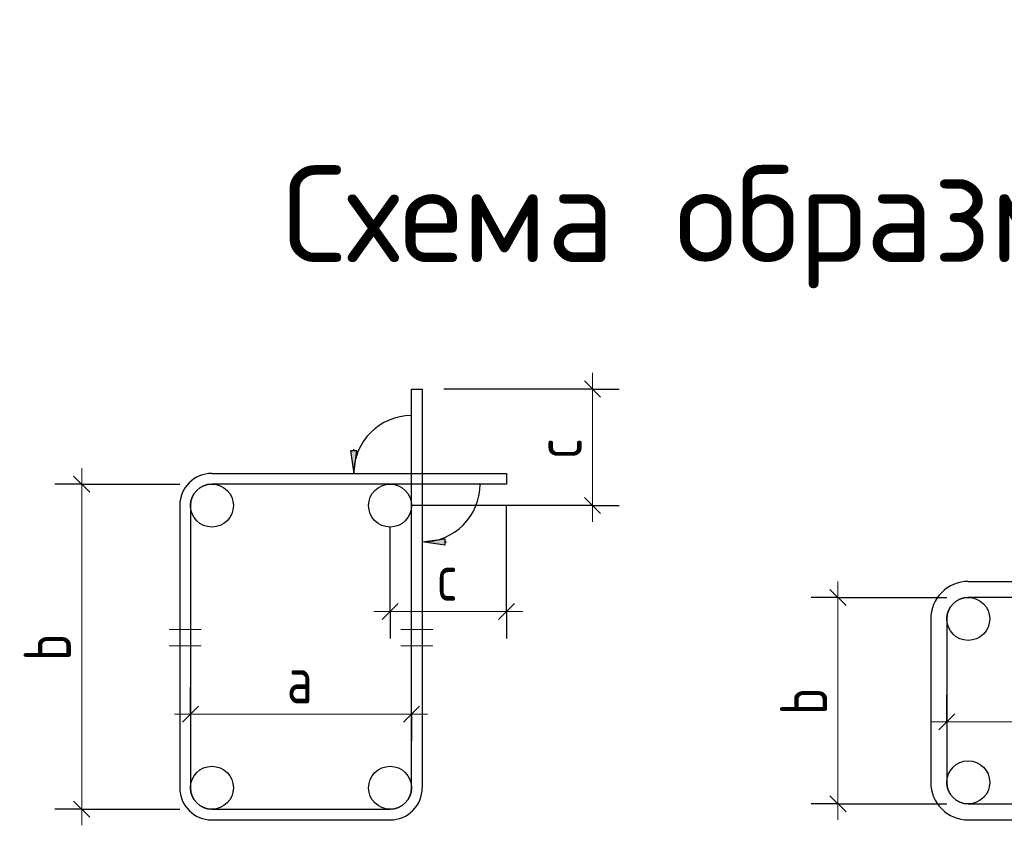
# Model space of a CAD drawing. Header units: millimetres. Extents: x 0 to 42000, y 0 to 29700.
# Tile 4 of 6: x 25029 to 29617, y 7921 to 11673. Entities that reach past the tile are written whole.
import ezdxf

# ---------------------------------------------------------------- set-up
doc = ezdxf.new("R2010")
doc.units = ezdxf.units.MM
doc.layers.add('Standard', color=7, linetype='Continuous', lineweight=25)
doc.layers.add('Размерная линия_ общее', color=7, linetype='Continuous', lineweight=13)
doc.styles.add('ISOCPEUR', font='txt')

msp = doc.modelspace()

# ---------------------------------------------------------------- hatches: boundary and pattern name
at = {"layer": 'Standard', "linetype": 'Continuous', "lineweight": -3, "transparency": 33554687}
msp.add_hatch(color=7, dxfattribs=at).paths.add_polyline_path([(26570.6, 9664.8), (26585.6, 9559.8), (26600.6, 9664.8)])
msp.add_hatch(color=7, dxfattribs=at).paths.add_polyline_path([(27009.7, 9225.6), (26904.7, 9240.6), (27009.7, 9255.6)], flags=16)

# ---------------------------------------------------------------- linework, layer by layer
at = {"layer": 'Standard', "color": 251, "linetype": 'Continuous', "lineweight": -3, "true_color": 0x656565, "transparency": 33554687}
for p, q in [((26600.6, 9664.8), (26570.6, 9664.8)), ((26570.6, 9664.8), (26585.6, 9559.8)), ((26585.6, 9664.8), (26585.6, 9672.3)), ((26585.6, 9559.8), (26600.6, 9664.8)), ((26585.6, 9559.8), (26585.6, 9559.8)), ((26585.6, 9559.8), (26585.6, 9559.8)), ((26585.6, 9559.8), (26585.6, 9559.8)), ((26904.7, 9240.6), (27009.7, 9255.6)), ((26904.7, 9240.6), (26904.7, 9240.6)), ((26904.7, 9240.6), (26904.7, 9240.6)), ((26904.7, 9240.6), (26904.7, 9240.6)), ((27009.7, 9225.6), (26904.7, 9240.6)), ((27009.7, 9255.6), (27009.7, 9225.6)), ((27009.7, 9240.6), (27017.2, 9240.6))]:
    msp.add_line(p, q, dxfattribs=at)
at = {"layer": 'Standard', "color": 7, "linetype": 'Continuous', "lineweight": 25, "transparency": 33554687}
for p, q in [((25280.2, 9547.3), (25355.2, 9472.3)), ((25774.7, 9409.8), (25774.7, 8095.8)), ((25824.7, 9409.8), (25824.7, 8095.8)), ((28804.5, 9019.3), (28879.5, 8944.3)), ((29274.1, 8881.8), (29274.1, 8120.8)), ((29349.1, 8881.8), (29349.1, 8120.8)), ((25787.2, 8401.2), (25862.2, 8476.2)), ((26817.2, 8401.2), (26892.2, 8476.2)), ((29311.6, 8365.2), (29386.6, 8440.2)), ((25280.2, 8033.3), (25355.2, 7958.3)), ((28804.5, 8058.3), (28879.5, 7983.3)), ((25924.7, 7995.8), (26754.7, 7995.8)), ((29449.1, 8020.8), (32130.1, 8020.8)), ((25924.7, 7945.8), (26754.7, 7945.8)), ((29449.1, 7945.8), (32130.1, 7945.8))]:
    msp.add_line(p, q, dxfattribs=at)
at = {"layer": 'Standard', "color": 7, "linetype": 'Continuous', "lineweight": 13, "transparency": 33554687}
for p, q in [((25317.7, 9509.8), (25317.7, 9584.8)), ((28842, 8981.8), (28842, 9056.8)), ((25724.7, 8832.3), (25874.7, 8832.3)), ((26954.7, 8832.3), (26804.7, 8832.3)), ((25874.7, 8757.3), (25724.7, 8757.3)), ((26804.7, 8757.3), (26954.7, 8757.3)), ((25824.7, 8438.7), (25749.7, 8438.7)), ((25824.7, 8438.7), (26854.7, 8438.7)), ((26854.7, 8438.7), (26929.7, 8438.7)), ((29349.1, 8402.7), (29274.1, 8402.7)), ((29349.1, 8402.7), (32130.1, 8402.7)), ((25317.7, 7995.8), (25317.7, 7920.8)), ((28842, 8020.8), (28842, 7945.8))]:
    msp.add_line(p, q, dxfattribs=at)
at = {"layer": 'Standard', "color": 253, "linetype": 'Continuous', "lineweight": -3, "true_color": 0xa0a0a0, "transparency": 33554687}
for p, q in [((25317.7, 9509.8), (25192.7, 9509.8)), ((25317.7, 9509.8), (25442.7, 9509.8)), ((25317.7, 9509.8), (25774.7, 9509.8)), ((28842, 8981.8), (28717, 8981.8)), ((28842, 8981.8), (28967, 8981.8)), ((25824.7, 8438.7), (25824.7, 8563.7)), ((26854.7, 8438.7), (26854.7, 8563.7)), ((29349.1, 8402.7), (29349.1, 8527.7)), ((25824.7, 8438.7), (25824.7, 8313.7)), ((25824.7, 8438.7), (25824.7, 8438.7)), ((26854.7, 8438.7), (26854.7, 8313.7)), ((26854.7, 8438.7), (26854.7, 8438.7)), ((29349.1, 8402.7), (29349.1, 8277.7)), ((25317.7, 7995.8), (25192.7, 7995.8)), ((25317.7, 7995.8), (25442.7, 7995.8)), ((25317.7, 7995.8), (25774.7, 7995.8)), ((28842, 8020.8), (28717, 8020.8)), ((28842, 8020.8), (28967, 8020.8)), ((28842, 8020.8), (29349.1, 8020.8))]:
    msp.add_line(p, q, dxfattribs=at)
at = {"layer": 'Standard', "color": 7, "linetype": 'Continuous', "lineweight": 25, "transparency": 33554687}
for points in [[(26854.7, 8095.8), (26854.7, 9952.8), (26904.7, 9952.8), (26904.7, 8095.8)], [(25924.7, 9559.8), (27297.7, 9559.8), (27297.7, 9509.8), (25924.7, 9509.8)], [(29449.1, 9056.8), (32130.1, 9056.8), (32130.1, 8981.8), (29449.1, 8981.8)]]:
    msp.add_lwpolyline(points, dxfattribs=at)
at = {"layer": 'Standard', "color": 7, "linetype": 'Continuous', "lineweight": 13, "transparency": 33554687}
for points in [[(25317.7, 9509.8), (25317.7, 8626.3), (25317.7, 8626.3), (25317.7, 7995.8)], [(28842, 8981.8), (28842, 8389.4), (28842, 8389.4), (28842, 8020.8)]]:
    msp.add_lwpolyline(points, dxfattribs=at)
at = {"layer": 'Standard', "color": 253, "linetype": 'Continuous', "lineweight": -3, "true_color": 0xa0a0a0, "transparency": 33554687}
msp.add_lwpolyline([(28842, 8981.8), (29178.2, 8981.8), (29178.2, 8981.8), (29349.1, 8981.8)], dxfattribs=at)
at = {"layer": 'Standard', "color": 9, "linetype": 'Continuous', "lineweight": -3, "true_color": 0xc7c7c7, "transparency": 33554687}
for centre in [(25924.7, 9409.8), (26754.7, 9409.8), (29449.1, 8881.8), (29449.1, 8120.8), (25924.7, 8095.8), (26754.7, 8095.8)]:
    msp.add_circle(centre, 100, dxfattribs=at)
at = {"layer": 'Standard', "color": 251, "linetype": 'Continuous', "lineweight": -3, "true_color": 0x656565, "transparency": 33554687}
for centre, start, end in [((26854.7, 9559.8), 90, 180), ((26904.7, 9509.8), 270, 0)]:
    msp.add_arc(centre, 269.2, start, end, dxfattribs=at)
at = {"layer": 'Standard', "color": 7, "linetype": 'Continuous', "lineweight": 25, "transparency": 33554687}
for centre, radius, start, end in [((25924.7, 9409.8), 150, 90, 180), ((25924.7, 9409.8), 100, 90, 180), ((29449.1, 8881.8), 175, 90, 180), ((29449.1, 8881.8), 100, 90, 180), ((25924.7, 8095.8), 150, 180, 270), ((25924.7, 8095.8), 100, 180, 270), ((26754.7, 8095.8), 100, 270, 0), ((26754.7, 8095.8), 150, 270, 0), ((29449.1, 8120.8), 175, 180, 270), ((29449.1, 8120.8), 100, 180, 270)]:
    msp.add_arc(centre, radius, start, end, dxfattribs=at)
at = {"layer": 'Размерная линия_ общее', "color": 7, "linetype": 'Continuous', "lineweight": 13, "transparency": 33554687}
for p, q in [((27697.7, 9952.8), (27697.7, 10027.8)), ((27697.7, 9409.8), (27697.7, 9334.8)), ((26754.7, 8916.2), (26679.7, 8916.2)), ((26754.7, 8916.2), (27297.7, 8916.2)), ((27297.7, 8916.2), (27372.7, 8916.2))]:
    msp.add_line(p, q, dxfattribs=at)
at = {"layer": 'Размерная линия_ общее', "color": 7, "linetype": 'Continuous', "lineweight": 25, "transparency": 33554687}
for p, q in [((27735.2, 9915.3), (27660.2, 9990.3)), ((27735.2, 9372.3), (27660.2, 9447.3)), ((26717.2, 8878.7), (26792.2, 8953.7)), ((27260.2, 8878.7), (27335.2, 8953.7))]:
    msp.add_line(p, q, dxfattribs=at)
at = {"layer": 'Размерная линия_ общее', "color": 253, "linetype": 'Continuous', "lineweight": -3, "true_color": 0xa0a0a0, "transparency": 33554687}
for p, q in [((27697.7, 9952.8), (27004.7, 9952.8)), ((27697.7, 9952.8), (27572.7, 9952.8)), ((27697.7, 9952.8), (27822.7, 9952.8)), ((27697.7, 9409.8), (26854.7, 9409.8)), ((27297.7, 8916.2), (27297.7, 9409.8)), ((27697.7, 9409.8), (27572.7, 9409.8)), ((27697.7, 9409.8), (27822.7, 9409.8)), ((26754.7, 8916.2), (26754.7, 9309.8)), ((26754.7, 8916.2), (26754.7, 9041.2)), ((27297.7, 8916.2), (27297.7, 9041.2)), ((26754.7, 8916.2), (26754.7, 8791.2)), ((27297.7, 8916.2), (27297.7, 8791.2))]:
    msp.add_line(p, q, dxfattribs=at)
at = {"layer": 'Размерная линия_ общее', "color": 7, "linetype": 'Continuous', "lineweight": 13, "transparency": 33554687}
msp.add_lwpolyline([(27697.7, 9409.8), (27697.7, 9571.7), (27697.7, 9571.7), (27697.7, 9952.8)], dxfattribs=at)

# ---------------------------------------------------------------- texts
at = {"layer": 'Standard', "color": 7, "linetype": 'Continuous', "lineweight": 50, "transparency": 33554687, "insert": (26253.7, 10421.9), "char_height": 450, "width": 12208.723, "attachment_point": 7, "style": 'ISOCPEUR'}
msp.add_mtext('\\W0.99;Схема образмеривания деталей по типам', dxfattribs=at)
at = {"layer": 'Standard', "color": 7, "linetype": 'Continuous', "lineweight": 25, "transparency": 33554687, "char_height": 220, "attachment_point": 7, "rotation": 90, "style": 'ISOCPEUR'}
for insert, width in [((25267.7, 8686.8), 239.372), ((28792, 8435.3), 239.362)]:
    msp.add_mtext('\\W0.78;b', dxfattribs=dict(at, insert=insert, width=width))
at = {"layer": 'Standard', "color": 7, "linetype": 'Continuous', "lineweight": 25, "transparency": 33554687, "insert": (26273.7, 8488.7), "char_height": 220, "width": 239.362, "attachment_point": 7, "style": 'ISOCPEUR'}
msp.add_mtext('\\W0.78;a', dxfattribs=at)
at = {"layer": 'Размерная линия_ общее', "color": 7, "linetype": 'Continuous', "lineweight": 25, "transparency": 33554687, "insert": (27647.7, 9626.3), "char_height": 220, "width": 214.571, "attachment_point": 7, "rotation": 90, "style": 'ISOCPEUR'}
msp.add_mtext('\\W0.75;c', dxfattribs=at)
at = {"layer": 'Размерная линия_ общее', "color": 7, "linetype": 'Continuous', "lineweight": 25, "transparency": 33554687, "insert": (26971.2, 8966.2), "char_height": 220, "width": 214.581, "attachment_point": 7, "style": 'ISOCPEUR'}
msp.add_mtext('\\W0.75;c', dxfattribs=at)

doc.saveas('drawing.dxf')
